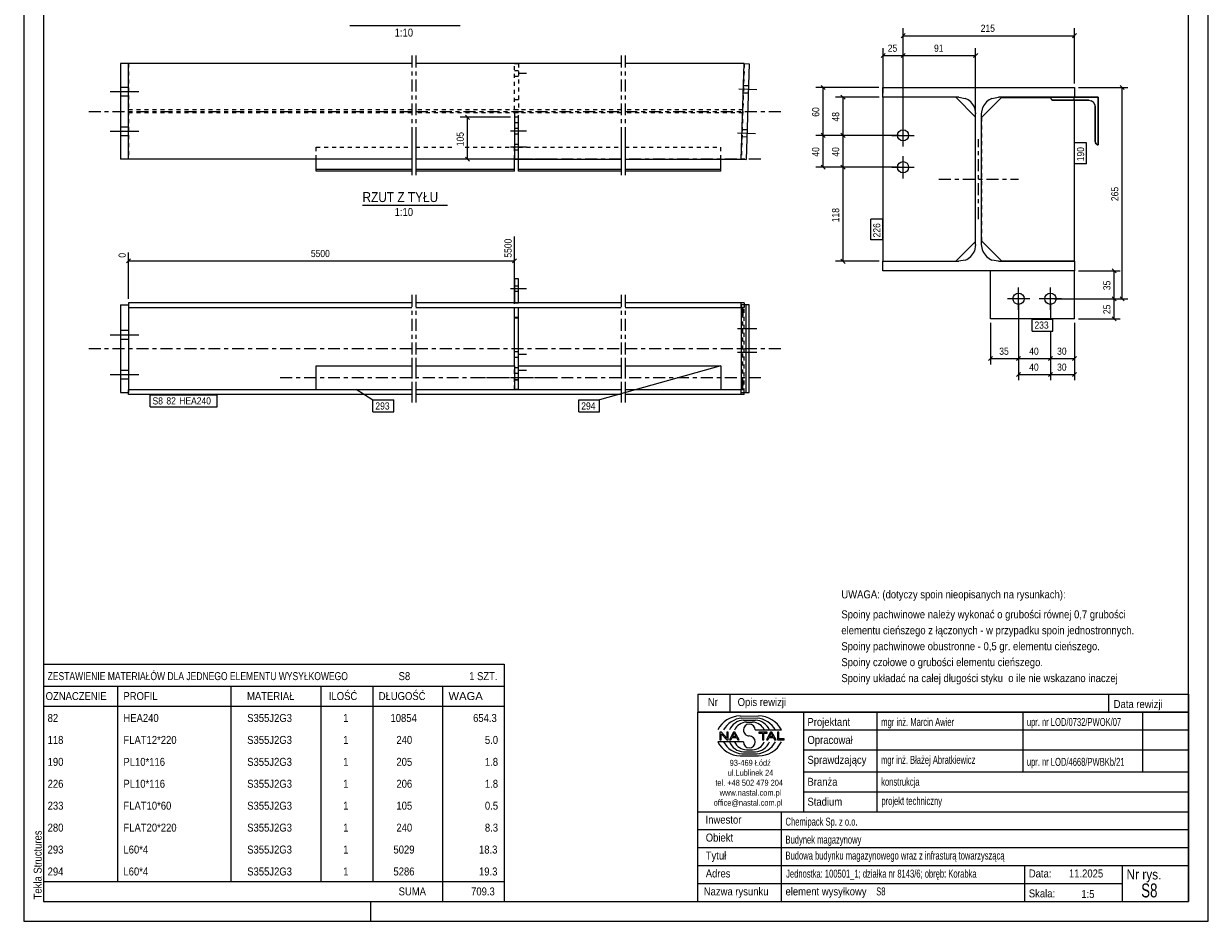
# Model space of a CAD drawing. Header units: millimetres. Extents: x 0 to 297, y 0 to 420.
# Tile 1 of 2: x 0 to 297, y 0 to 225. Entities that reach past the tile are written whole.
import ezdxf

# ---------------------------------------------------------------- set-up
doc = ezdxf.new("R2010")
doc.units = ezdxf.units.MM
for name, pattern in [('XKITLINE00', [0]), ('XKITLINE01', [4, 1, -1, 1, -1]), ('XKITLINE02', [4, 2, -2]), ('XKITLINE03', [6, 3, -1, 1, -1])]:
    doc.linetypes.add(name, pattern=pattern)
for name, color, linetype, lineweight in [('Arkusz rysunku', 3, 'Continuous', 0), ('Element', 2, 'Continuous', 0), ('Inny typ obiektu', 7, 'Continuous', 0), ('Wymiar', 4, 'Continuous', 0), ('Znak elementu', 2, 'Continuous', 0), ('Śruba', 3, 'Continuous', 0)]:
    doc.layers.add(name, color=color, linetype=linetype, lineweight=lineweight)
doc.styles.add('ARIAL', font='ARIAL.TTF')

msp = doc.modelspace()

# ---------------------------------------------------------------- linework, layer by layer
at = {"layer": 'Arkusz rysunku', "linetype": 'XKITLINE00', "lineweight": 0}
for p, q in [((0, 420), (0, 0)), ((297, 0), (297, 420)), ((5, 415), (5, 5)), ((292, 5), (292, 415)), ((5, 5), (292, 5)), ((87, 0), (87, 5)), ((0, 0), (297, 0))]:
    msp.add_line(p, q, dxfattribs=at)
at = {"layer": 'Element', "linetype": 'XKITLINE03', "lineweight": 0}
for p, q in [((97.3, 217.16), (97.3, 189.16)), ((98.3, 217.16), (98.3, 189.16)), ((149.8, 217.16), (149.8, 189.16)), ((150.8, 217.16), (150.8, 189.16)), ((16.3, 203.16), (97.3, 203.16)), ((98.3, 203.16), (149.8, 203.16)), ((150.8, 203.16), (190.28, 203.16)), ((263.42, 200.74), (263.42, 200.74)), ((263.42, 200.74), (263.42, 200.74)), ((97.3, 196.16), (97.3, 186.16)), ((98.3, 196.16), (98.3, 186.16)), ((149.8, 196.16), (149.8, 186.16)), ((150.8, 196.16), (150.8, 186.16)), ((239.42, 176.14), (239.42, 196.14)), ((97.3, 191.16), (63.3, 191.16)), ((133.05, 191.16), (98.3, 191.16)), ((149.8, 191.16), (114.05, 191.16)), ((184.8, 191.16), (150.8, 191.16)), ((229.42, 186.14), (249.42, 186.14)), ((97.3, 157.14), (97.3, 130.14)), ((98.3, 157.14), (98.3, 130.14)), ((149.8, 157.14), (149.8, 130.14)), ((150.8, 157.14), (150.8, 130.14)), ((16.3, 143.64), (97.3, 143.64)), ((98.3, 143.64), (149.8, 143.64)), ((150.8, 143.64), (190.28, 143.64)), ((97.3, 141.34), (97.3, 131.34)), ((98.3, 141.34), (98.3, 131.34)), ((149.8, 141.34), (149.8, 131.34)), ((150.8, 141.34), (150.8, 131.34)), ((97.3, 136.34), (63.3, 136.34)), ((133.05, 136.34), (98.3, 136.34)), ((149.8, 136.34), (114.05, 136.34)), ((184.8, 136.34), (150.8, 136.34))]:
    msp.add_line(p, q, dxfattribs=at)
at = {"layer": 'Element', "linetype": 'XKITLINE00', "lineweight": 0}
for p, q in [((26.3, 215.16), (24.3, 215.16)), ((24.3, 215.16), (24.3, 191.16)), ((26.3, 191.16), (26.3, 215.16)), ((97.3, 215.16), (26.3, 215.16)), ((149.8, 215.16), (98.3, 215.16)), ((180.66, 215.16), (150.8, 215.16)), ((179.9, 191.16), (180.66, 215.16)), ((180.66, 215.15), (181.86, 215.11)), ((181.86, 215.11), (181.1, 191.12)), ((215.42, 206.74), (215.42, 209.14)), ((215.42, 209.14), (263.42, 209.14)), ((215.42, 206.74), (215.42, 209.14)), ((215.42, 209.14), (263.42, 209.14)), ((263.42, 209.14), (263.42, 206.74)), ((263.42, 209.14), (263.42, 206.74)), ((234.47, 206.74), (215.42, 206.74)), ((234.47, 206.74), (215.42, 206.74)), ((215.47, 165.54), (215.47, 206.74)), ((238.67, 201.74), (233.67, 206.74)), ((234.47, 206.74), (236.08, 206.42)), ((234.47, 206.74), (236.08, 206.42)), ((245.17, 206.64), (240.17, 201.64)), ((242.76, 206.42), (244.37, 206.74)), ((242.76, 206.42), (244.37, 206.74)), ((263.42, 206.74), (244.37, 206.74)), ((263.42, 206.74), (244.37, 206.74)), ((245.17, 206.64), (257.44, 206.64)), ((257.42, 206.74), (269.42, 206.74)), ((257.48, 206.43), (257.42, 206.74)), ((269.42, 206.74), (257.42, 206.74)), ((257.42, 206.74), (257.48, 206.43)), ((257.65, 206.17), (257.48, 206.43)), ((257.48, 206.43), (257.65, 206.17)), ((257.91, 206), (257.65, 206.17)), ((257.65, 206.17), (257.91, 206)), ((258.22, 205.94), (257.91, 206)), ((257.91, 206), (258.22, 205.94)), ((267.02, 205.94), (258.22, 205.94)), ((258.22, 205.94), (267.02, 205.94)), ((263.37, 205.94), (263.37, 165.64)), ((267.02, 205.94), (267.63, 205.82)), ((267.02, 205.94), (267.63, 205.82)), ((268.5, 204.95), (268.62, 204.34)), ((268.5, 204.95), (268.62, 204.34)), ((269.42, 206.74), (269.42, 194.74)), ((269.42, 194.74), (269.42, 206.74)), ((238.35, 204.15), (238.67, 202.54)), ((238.35, 204.15), (238.67, 202.54)), ((238.67, 169.74), (238.67, 202.54)), ((238.67, 169.74), (238.67, 202.54)), ((240.17, 202.54), (240.49, 204.15)), ((240.17, 202.54), (240.49, 204.15)), ((240.17, 169.74), (240.17, 202.54)), ((240.17, 169.74), (240.17, 202.54)), ((268.62, 204.34), (268.62, 195.54)), ((268.62, 195.54), (268.62, 204.34)), ((123.05, 201.66), (123.05, 191.16)), ((124.05, 201.66), (123.05, 201.66)), ((124.05, 191.16), (124.05, 201.66)), ((268.62, 195.54), (268.68, 195.23)), ((268.62, 195.54), (268.68, 195.23)), ((268.85, 194.97), (268.68, 195.23)), ((268.68, 195.23), (268.85, 194.97)), ((269.11, 194.8), (268.85, 194.97)), ((268.85, 194.97), (269.11, 194.8)), ((269.42, 194.74), (269.11, 194.8)), ((269.11, 194.8), (269.42, 194.74)), ((26.3, 191.16), (24.3, 191.16)), ((97.3, 191.16), (26.3, 191.16)), ((73.3, 188.16), (73.3, 191.16)), ((123.05, 191.16), (98.3, 191.16)), ((123.05, 191.16), (124.05, 191.16)), ((123.05, 188.16), (123.05, 191.16)), ((124.05, 188.16), (124.05, 191.16)), ((124.05, 191.16), (149.8, 191.16)), ((150.8, 191.16), (179.9, 191.16)), ((174.8, 188.16), (174.8, 191.16)), ((179.9, 191.16), (181.1, 191.12)), ((97.3, 188.56), (73.3, 188.56)), ((97.3, 188.16), (73.3, 188.16)), ((123.05, 188.56), (98.3, 188.56)), ((123.05, 188.16), (98.3, 188.16)), ((149.8, 188.56), (124.05, 188.56)), ((149.8, 188.16), (124.05, 188.16)), ((174.8, 188.56), (150.8, 188.56)), ((174.8, 188.16), (150.8, 188.16)), ((238.67, 170.54), (233.67, 165.54)), ((238.67, 169.74), (238.35, 168.13)), ((238.67, 169.74), (238.35, 168.13)), ((240.17, 170.64), (245.17, 165.64)), ((240.49, 168.13), (240.17, 169.74)), ((240.49, 168.13), (240.17, 169.74)), ((215.42, 163.14), (215.42, 165.54)), ((215.42, 165.54), (234.47, 165.54)), ((215.42, 163.14), (215.42, 165.54)), ((215.42, 165.54), (234.47, 165.54)), ((236.08, 165.86), (234.47, 165.54)), ((236.08, 165.86), (234.47, 165.54)), ((244.37, 165.54), (242.76, 165.86)), ((244.37, 165.54), (242.76, 165.86)), ((244.37, 165.54), (263.42, 165.54)), ((244.37, 165.54), (263.42, 165.54)), ((245.17, 165.64), (263.37, 165.64)), ((263.42, 165.54), (263.42, 163.14)), ((263.42, 165.54), (263.42, 163.14)), ((124.05, 161.14), (123.05, 161.14)), ((123.05, 161.14), (123.05, 155.14)), ((124.05, 155.14), (124.05, 161.14)), ((263.42, 163.14), (215.42, 163.14)), ((263.42, 163.14), (215.42, 163.14)), ((242.42, 151.14), (242.42, 163.14)), ((263.42, 151.14), (263.42, 163.14)), ((24.3, 154.64), (26.3, 154.64)), ((24.3, 154.64), (24.3, 132.64)), ((26.3, 155.14), (26.3, 153.94)), ((97.3, 155.14), (26.3, 155.14)), ((26.3, 154.64), (26.3, 132.64)), ((149.8, 155.14), (98.3, 155.14)), ((123.05, 155.14), (124.05, 155.14)), ((179.9, 155.14), (150.8, 155.14)), ((180.66, 155.14), (179.9, 155.14)), ((179.9, 153.94), (179.9, 155.14)), ((181.1, 154.64), (179.9, 154.64)), ((180.66, 155.14), (180.66, 154.64)), ((181.1, 132.64), (181.1, 154.64)), ((181.86, 154.64), (181.1, 154.64)), ((181.86, 132.64), (181.86, 154.64)), ((26.3, 153.94), (97.3, 153.94)), ((98.3, 153.94), (149.8, 153.94)), ((123.05, 139.34), (123.05, 153.89)), ((124.05, 153.89), (123.05, 153.89)), ((124.05, 139.34), (124.05, 153.89)), ((150.8, 153.94), (179.9, 153.94)), ((179.9, 153.94), (179.9, 133.34)), ((263.42, 151.14), (242.42, 151.14)), ((73.3, 139.34), (97.3, 139.34)), ((73.3, 133.34), (73.3, 139.34)), ((98.3, 139.34), (123.05, 139.34)), ((123.05, 139.34), (123.05, 133.34)), ((124.05, 139.34), (149.8, 139.34)), ((124.05, 133.34), (124.05, 139.34)), ((150.8, 139.34), (174.8, 139.34)), ((174.8, 139.34), (174.8, 133.34)), ((24.3, 132.64), (26.3, 132.64)), ((26.3, 132.14), (26.3, 133.34)), ((73.3, 133.34), (26.3, 133.34)), ((97.3, 132.14), (26.3, 132.14)), ((97.3, 133.34), (73.3, 133.34)), ((123.05, 133.34), (98.3, 133.34)), ((149.8, 132.14), (98.3, 132.14)), ((124.05, 133.39), (123.05, 133.39)), ((124.05, 133.34), (123.05, 133.34)), ((149.8, 133.34), (124.05, 133.34)), ((174.8, 133.34), (150.8, 133.34)), ((180.66, 132.14), (150.8, 132.14)), ((179.9, 133.34), (174.8, 133.34)), ((179.9, 132.14), (179.9, 133.34)), ((179.9, 132.64), (181.1, 132.64)), ((180.66, 132.14), (180.66, 132.64)), ((181.1, 132.64), (181.86, 132.64))]:
    msp.add_line(p, q, dxfattribs=at)
at = {"layer": 'Element', "linetype": 'XKITLINE01', "lineweight": 0}
for p, q in [((26.3, 215.16), (26.3, 191.16)), ((123.05, 203.53), (123.05, 215.13)), ((123.05, 215.13), (124.05, 215.13)), ((124.05, 215.13), (124.05, 203.53)), ((180.66, 215.15), (179.9, 191.16)), ((124.05, 206.03), (123.05, 206.03)), ((233.67, 206.74), (215.47, 206.74)), ((263.37, 206.64), (245.17, 206.64)), ((257.42, 206.74), (269.42, 206.74)), ((257.42, 206.74), (257.48, 206.43)), ((257.48, 206.43), (257.65, 206.17)), ((257.65, 206.17), (257.91, 206)), ((257.91, 206), (258.22, 205.94)), ((258.22, 205.94), (267.02, 205.94)), ((263.37, 205.94), (263.37, 206.64)), ((267.02, 205.94), (267.63, 205.82)), ((268.5, 204.95), (268.62, 204.34)), ((269.42, 194.74), (269.42, 206.74)), ((97.3, 203.53), (26.3, 203.53)), ((97.3, 202.78), (26.3, 202.78)), ((149.8, 203.53), (98.3, 203.53)), ((149.8, 202.78), (98.3, 202.78)), ((124.05, 203.53), (123.05, 203.53)), ((124.05, 202.78), (123.05, 202.78)), ((123.05, 202.78), (123.05, 191.18)), ((124.05, 191.18), (124.05, 202.78)), ((180.29, 203.53), (150.8, 203.53)), ((180.27, 202.78), (150.8, 202.78)), ((268.62, 195.54), (268.62, 204.34)), ((124.05, 200.28), (123.05, 200.28)), ((238.67, 170.54), (238.67, 201.74)), ((240.17, 201.64), (240.17, 170.64)), ((73.3, 194.16), (97.3, 194.16)), ((73.3, 191.16), (73.3, 194.16)), ((98.3, 194.16), (108.18, 194.16)), ((110.7, 194.16), (123.05, 194.16)), ((123.05, 191.16), (123.05, 194.16)), ((124.05, 194.16), (149.8, 194.16)), ((124.05, 191.16), (124.05, 194.16)), ((150.8, 194.16), (174.8, 194.16)), ((174.8, 191.16), (174.8, 194.16)), ((268.62, 195.54), (268.68, 195.23)), ((268.68, 195.23), (268.85, 194.97)), ((268.85, 194.97), (269.11, 194.8)), ((269.11, 194.8), (269.42, 194.74)), ((123.05, 191.18), (124.05, 191.18)), ((124.05, 191.16), (123.05, 191.16)), ((73.3, 188.31), (73.3, 189.05)), ((124.05, 188.31), (124.05, 189.05)), ((215.47, 165.54), (233.67, 165.54)), ((263.42, 163.14), (242.42, 163.14)), ((179.9, 154.64), (179.9, 153.94)), ((180.66, 154.64), (180.66, 153.94)), ((180.66, 132.64), (180.66, 154.64)), ((26.3, 153.94), (26.3, 133.34)), ((123.05, 133.34), (123.05, 153.94)), ((123.05, 153.94), (124.05, 153.94)), ((124.05, 133.34), (124.05, 153.94)), ((180.66, 153.94), (179.9, 153.94)), ((180.2, 153.94), (180.23, 153.78)), ((180.23, 153.78), (180.25, 153.32)), ((180.25, 153.32), (180.26, 152.64)), ((180.26, 152.64), (180.27, 151.84)), ((180.27, 135.44), (180.27, 151.84)), ((180.29, 151.84), (180.3, 152.64)), ((180.29, 135.44), (180.29, 151.84)), ((180.3, 152.64), (180.31, 153.32)), ((180.31, 153.32), (180.33, 153.78)), ((180.33, 153.78), (180.36, 153.94)), ((124.05, 151.44), (123.05, 151.44)), ((123.05, 151.39), (124.05, 151.39)), ((123.05, 133.39), (123.05, 151.39)), ((124.05, 133.39), (124.05, 151.39)), ((123.05, 135.89), (124.05, 135.89)), ((123.05, 135.84), (124.05, 135.84)), ((180.25, 133.95), (180.23, 133.5)), ((180.26, 134.63), (180.25, 133.95)), ((180.27, 135.44), (180.26, 134.63)), ((180.3, 134.63), (180.29, 135.44)), ((180.31, 133.95), (180.3, 134.63)), ((180.33, 133.5), (180.31, 133.95)), ((97.3, 133.34), (73.3, 133.34)), ((97.3, 133.34), (73.3, 133.34)), ((149.8, 133.34), (98.3, 133.34)), ((123.05, 133.34), (98.3, 133.34)), ((124.05, 133.34), (123.05, 133.34)), ((149.8, 133.34), (124.05, 133.34)), ((180.66, 133.34), (150.8, 133.34)), ((174.8, 133.34), (150.8, 133.34)), ((179.9, 132.64), (179.9, 133.34)), ((180.23, 133.5), (180.2, 133.34)), ((180.36, 133.34), (180.33, 133.5)), ((180.66, 132.64), (180.66, 133.34))]:
    msp.add_line(p, q, dxfattribs=at)
at = {"layer": 'Element', "linetype": 'XKITLINE00', "lineweight": 0}
for centre, radius, start, end in [((234.47, 202.54), 4.2, 22.5, 67.5), ((234.47, 202.54), 4.2, 22.5, 67.5), ((244.37, 202.54), 4.2, 112.5, 157.5), ((244.37, 202.54), 4.2, 112.5, 157.5), ((267.02, 204.34), 1.6, 22.5, 67.5), ((267.02, 204.34), 1.6, 22.5, 67.5), ((234.47, 169.74), 4.2, 292.5, 337.5), ((234.47, 169.74), 4.2, 292.5, 337.5), ((244.37, 169.74), 4.2, 202.5, 247.5), ((244.37, 169.74), 4.2, 202.5, 247.5)]:
    msp.add_arc(centre, radius, start, end, dxfattribs=at)
at = {"layer": 'Element', "linetype": 'XKITLINE01', "lineweight": 0}
msp.add_arc((267.02, 204.34), 1.6, 22.5, 67.5, dxfattribs=at)
at = {"layer": 'Inny typ obiektu', "linetype": 'XKITLINE00', "lineweight": 0}
for p, q in [((81.8, 224.66), (109.39, 224.66)), ((84.95, 179.66), (106.25, 179.66)), ((5, 64.5), (5, 59)), ((5, 64.5), (120.5, 64.5)), ((120.5, 64.5), (120.5, 59)), ((5, 59), (5, 54)), ((5, 59), (120.5, 59)), ((23.5, 59), (23.5, 54)), ((52, 54), (52, 59)), ((74.5, 59), (74.5, 54)), ((87.5, 59), (87.5, 54)), ((105, 59), (105, 54)), ((120.5, 59), (120.5, 54)), ((169, 57), (169, 52.5)), ((169, 57), (292, 57)), ((177, 57), (177, 52.5)), ((272, 57), (272, 52.5)), ((292, 57), (292, 52.5)), ((5, 54), (120.5, 54)), ((5, 54), (5, 48.5)), ((23.5, 54), (23.5, 48.5)), ((52, 48.5), (52, 54)), ((74.5, 54), (74.5, 48.5)), ((87.5, 54), (87.5, 48.5)), ((105, 54), (105, 48.5)), ((120.5, 54), (120.5, 48.5)), ((292, 52.5), (169, 52.5)), ((169, 5), (169, 52.5)), ((169, 52.5), (292, 52.5)), ((179.62, 51.49), (184.23, 51.5)), ((180.07, 50.99), (183.86, 51)), ((180.46, 50.49), (183.45, 50.49)), ((195.5, 52.5), (195.5, 27.5)), ((214, 27.5), (214, 52.5)), ((250.5, 52.5), (250.5, 37.5)), ((280.5, 52.5), (280.5, 37.5)), ((292, 52.5), (292, 5)), ((5, 48.5), (5, 43)), ((23.5, 48.5), (23.5, 43)), ((52, 43), (52, 48.5)), ((74.5, 48.5), (74.5, 43)), ((87.5, 48.5), (87.5, 43)), ((105, 48.5), (105, 43)), ((120.5, 48.5), (120.5, 43)), ((181.2, 49.98), (182.73, 49.99)), ((183.42, 47.99), (189.98, 47.99)), ((195.5, 48), (292, 48)), ((180.43, 45.01), (174, 45.01)), ((174.93, 47.44), (174.57, 47.44)), ((174.57, 47.44), (174.57, 45.56)), ((174.57, 45.56), (174.9, 45.56)), ((174.9, 47.04), (176.29, 45.56)), ((174.9, 45.56), (174.9, 47.04)), ((176.31, 45.96), (174.93, 47.44)), ((176.29, 45.56), (176.65, 45.56)), ((176.65, 47.44), (176.31, 47.44)), ((176.31, 47.44), (176.31, 45.96)), ((176.65, 45.56), (176.65, 47.44)), ((177.96, 47.44), (176.94, 45.56)), ((176.94, 45.56), (177.31, 45.56)), ((177.31, 45.56), (177.61, 46.13)), ((177.61, 46.13), (178.71, 46.13)), ((177.71, 46.33), (178.14, 47.24)), ((178.6, 46.33), (177.71, 46.33)), ((178.33, 47.44), (177.96, 47.44)), ((178.14, 47.24), (178.6, 46.33)), ((179.41, 45.56), (178.33, 47.44)), ((178.71, 46.13), (179.02, 45.56)), ((179.02, 45.56), (179.41, 45.56)), ((186.43, 47.44), (184.34, 47.44)), ((184.34, 47.44), (184.34, 47.22)), ((184.34, 47.22), (185.21, 47.22)), ((185.21, 47.22), (185.21, 45.56)), ((185.21, 45.56), (185.56, 45.56)), ((185.56, 45.56), (185.56, 47.22)), ((185.56, 47.22), (186.43, 47.22)), ((187.21, 47.44), (186.2, 45.56)), ((186.2, 45.56), (186.57, 45.56)), ((186.43, 47.22), (186.43, 47.44)), ((186.57, 45.56), (186.86, 46.13)), ((186.86, 46.13), (187.96, 46.13)), ((186.96, 46.33), (187.39, 47.24)), ((187.86, 46.33), (186.96, 46.33)), ((187.59, 47.44), (187.21, 47.44)), ((187.4, 47.24), (187.39, 47.24)), ((187.4, 47.24), (187.86, 46.33)), ((188.67, 45.56), (187.59, 47.44)), ((187.96, 46.13), (188.27, 45.56)), ((188.27, 45.56), (188.67, 45.56)), ((189.36, 47.44), (189.01, 47.44)), ((189.01, 47.44), (189.01, 45.56)), ((189.01, 45.56), (190.66, 45.56)), ((189.36, 45.78), (189.36, 47.44)), ((190.66, 45.78), (189.36, 45.78)), ((190.66, 45.56), (190.66, 45.78)), ((5, 43), (5, 37.5)), ((23.5, 43), (23.5, 37.5)), ((52, 37.5), (52, 43)), ((74.5, 43), (74.5, 37.5)), ((87.5, 43), (87.5, 37.5)), ((105, 43), (105, 37.5)), ((120.5, 43), (120.5, 37.5)), ((180.07, 42.01), (183.86, 42)), ((180.46, 42.51), (183.45, 42.51)), ((181.2, 43.02), (182.73, 43.01)), ((195.5, 43), (292, 43)), ((179.62, 41.51), (184.23, 41.5)), ((5, 37.5), (5, 32)), ((23.5, 37.5), (23.5, 32)), ((52, 32), (52, 37.5)), ((74.5, 37.5), (74.5, 32)), ((87.5, 37.5), (87.5, 32)), ((105, 37.5), (105, 32)), ((120.5, 37.5), (120.5, 32)), ((195.5, 37.5), (292, 37.5)), ((5, 32), (5, 26.5)), ((23.5, 32), (23.5, 26.5)), ((52, 26.5), (52, 32)), ((74.5, 32), (74.5, 26.5)), ((87.5, 32), (87.5, 26.5)), ((105, 32), (105, 26.5)), ((120.5, 32), (120.5, 26.5)), ((195.5, 32.5), (292, 32.5)), ((169, 27.5), (292, 27.5)), ((190, 5), (190, 27.5)), ((5, 26.5), (5, 21)), ((23.5, 26.5), (23.5, 21)), ((52, 21), (52, 26.5)), ((74.5, 26.5), (74.5, 21)), ((87.5, 26.5), (87.5, 21)), ((105, 26.5), (105, 21)), ((120.5, 26.5), (120.5, 21)), ((5, 21), (5, 15.5)), ((23.5, 21), (23.5, 15.5)), ((52, 15.5), (52, 21)), ((74.5, 21), (74.5, 15.5)), ((87.5, 21), (87.5, 15.5)), ((105, 21), (105, 15.5)), ((120.5, 21), (120.5, 15.5)), ((169, 23), (292, 23)), ((169, 18.5), (292, 18.5)), ((5, 15.5), (5, 10)), ((23.5, 15.5), (23.5, 10)), ((52, 10), (52, 15.5)), ((74.5, 15.5), (74.5, 10)), ((87.5, 15.5), (87.5, 10)), ((105, 15.5), (105, 10)), ((120.5, 15.5), (120.5, 10)), ((169, 14), (292, 14)), ((251, 5), (251, 14)), ((275.5, 5), (275.5, 14)), ((5, 10), (5, 5)), ((5, 10), (120.5, 10)), ((105, 10), (105, 5)), ((120.5, 10), (120.5, 5)), ((169, 9.5), (275.5, 9.5)), ((5, 5), (120.5, 5)), ((169, 5), (292, 5))]:
    msp.add_line(p, q, dxfattribs=at)
for centre, radius, start, end in [((179.72, 45.08), 6.42, 90.8317, 153.0136), ((180.67, 45), 6.02, 95.7347, 150.2266), ((183.22, 46.41), 4.08, 22.7023, 86.7527), ((183.24, 44.98), 6.04, 29.8256, 84.1252), ((184.25, 45.07), 6.43, 27.0191, 90.199), ((180.7, 46.42), 4.07, 93.3428, 157.3393), ((181.33, 46.6), 3.38, 92.229, 155.8008), ((181.92, 47.99), 1.49, 0.0741, 179.9259), ((181.92, 47.99), 1.49, 179.9259, 270), ((182.59, 46.6), 3.39, 24.2351, 87.5913), ((179.72, 47.92), 6.42, 206.9864, 269.1683), ((180.67, 48), 6.02, 209.7734, 264.2653), ((180.7, 46.58), 4.07, 202.6607, 266.6572), ((181.33, 46.4), 3.38, 204.1992, 267.771), ((181.92, 45.01), 1.49, 180.0741, 359.9259), ((181.92, 45), 1.49, 0.0741, 90), ((182.59, 46.4), 3.39, 272.4087, 335.7649), ((183.22, 46.59), 4.08, 273.2473, 337.2977), ((183.24, 48.02), 6.04, 275.8748, 330.1744), ((184.25, 47.93), 6.43, 269.801, 332.9809)]:
    msp.add_arc(centre, radius, start, end, dxfattribs=at)
at = {"layer": 'Wymiar', "linetype": 'XKITLINE00', "lineweight": 0}
for p, q in [((220.47, 198.14), (220.47, 224)), ((263.42, 210.14), (263.42, 224)), ((220.98, 222.65), (219.96, 221.63)), ((220.47, 222.14), (263.42, 222.14)), ((263.93, 222.65), (262.91, 221.63)), ((215.98, 217.65), (214.96, 216.63)), ((215.47, 207.74), (215.47, 219)), ((215.47, 217.14), (220.47, 217.14)), ((220.98, 217.65), (219.96, 216.63)), ((220.98, 217.65), (219.96, 216.63)), ((220.47, 198.14), (220.47, 219)), ((220.47, 198.14), (220.47, 219)), ((220.47, 217.14), (238.67, 217.14)), ((239.18, 217.65), (238.16, 216.63)), ((238.67, 202.74), (238.67, 219)), ((214.42, 209.14), (198.56, 209.14)), ((199.91, 209.65), (200.93, 208.63)), ((200.42, 197.14), (200.42, 209.14)), ((264.42, 209.14), (276.86, 209.14)), ((274.91, 209.65), (275.93, 208.63)), ((275.42, 156.14), (275.42, 209.14)), ((214.47, 206.74), (203.56, 206.74)), ((204.91, 207.25), (205.93, 206.23)), ((205.42, 197.14), (205.42, 206.74)), ((110.79, 202.16), (111.81, 201.15)), ((122.05, 201.66), (109.44, 201.66)), ((111.3, 191.16), (111.3, 201.66)), ((219.47, 197.14), (198.56, 197.14)), ((219.47, 197.14), (198.56, 197.14)), ((199.91, 197.65), (200.93, 196.63)), ((199.91, 197.65), (200.93, 196.63)), ((200.42, 189.14), (200.42, 197.14)), ((219.47, 197.14), (203.56, 197.14)), ((219.47, 197.14), (203.56, 197.14)), ((204.91, 197.65), (205.93, 196.63)), ((204.91, 197.65), (205.93, 196.63)), ((205.42, 189.14), (205.42, 197.14)), ((122.05, 191.16), (109.44, 191.16)), ((110.79, 191.67), (111.81, 190.65)), ((219.47, 189.14), (198.56, 189.14)), ((199.91, 189.65), (200.93, 188.63)), ((219.47, 189.14), (203.56, 189.14)), ((219.47, 189.14), (203.56, 189.14)), ((204.91, 189.65), (205.93, 188.63)), ((204.91, 189.65), (205.93, 188.63)), ((205.42, 165.54), (205.42, 189.14)), ((123.05, 154.89), (123.05, 171.8)), ((26.3, 156.14), (26.3, 167.79)), ((26.81, 166.14), (25.79, 165.13)), ((26.3, 165.64), (123.05, 165.64)), ((123.56, 166.14), (122.54, 165.13)), ((214.47, 165.54), (203.56, 165.54)), ((204.91, 166.05), (205.93, 165.03)), ((272.91, 163.65), (273.93, 162.63)), ((264.42, 163.14), (274.86, 163.14)), ((273.42, 156.14), (273.42, 163.14)), ((249.42, 155.14), (249.42, 135.7)), ((249.42, 155.14), (249.42, 139.7)), ((249.42, 155.14), (249.42, 139.7)), ((257.42, 155.14), (257.42, 151.04)), ((257.42, 155.14), (257.42, 151.04)), ((257.42, 155.14), (257.42, 151.04)), ((257.42, 155.14), (257.42, 151.04)), ((258.42, 156.14), (276.86, 156.14)), ((258.42, 156.14), (274.86, 156.14)), ((258.42, 156.14), (274.86, 156.14)), ((272.91, 156.65), (273.93, 155.63)), ((272.91, 156.65), (273.93, 155.63)), ((273.42, 151.14), (273.42, 156.14)), ((274.91, 156.65), (275.93, 155.63)), ((272.91, 151.65), (273.93, 150.63)), ((242.42, 150.14), (242.42, 139.7)), ((263.42, 150.14), (263.42, 135.7)), ((263.42, 150.14), (263.42, 139.7)), ((264.42, 151.14), (274.86, 151.14)), ((257.42, 148.04), (257.42, 135.7)), ((257.42, 148.04), (257.42, 135.7)), ((257.42, 148.04), (257.42, 139.7)), ((257.42, 148.04), (257.42, 139.7)), ((242.93, 141.65), (241.91, 140.63)), ((242.42, 141.14), (249.42, 141.14)), ((249.93, 141.65), (248.91, 140.63)), ((249.93, 141.65), (248.91, 140.63)), ((249.42, 141.14), (257.42, 141.14)), ((257.93, 141.65), (256.91, 140.63)), ((257.93, 141.65), (256.91, 140.63)), ((257.42, 141.14), (263.42, 141.14)), ((263.93, 141.65), (262.91, 140.63)), ((249.93, 137.65), (248.91, 136.63)), ((249.42, 137.14), (257.42, 137.14)), ((257.93, 137.65), (256.91, 136.63)), ((257.93, 137.65), (256.91, 136.63)), ((257.42, 137.14), (263.42, 137.14)), ((263.93, 137.65), (262.91, 136.63))]:
    msp.add_line(p, q, dxfattribs=at)
at = {"layer": 'Znak elementu', "linetype": 'XKITLINE00', "lineweight": 0}
for p, q in [((263.47, 190.03), (263.47, 195.24)), ((266.47, 195.24), (263.47, 195.24)), ((266.47, 190.03), (266.47, 195.24)), ((266.47, 190.03), (263.47, 190.03)), ((212.37, 170.94), (212.37, 176.15)), ((215.37, 176.15), (212.37, 176.15)), ((215.37, 170.94), (215.37, 176.15)), ((215.37, 170.94), (212.37, 170.94)), ((252.81, 151.04), (258.02, 151.04)), ((252.81, 148.04), (252.81, 151.04)), ((258.02, 148.04), (258.02, 151.04)), ((252.81, 148.04), (258.02, 148.04)), ((174.8, 139.34), (144.4, 130.76)), ((31.7, 132.04), (48.53, 132.04)), ((31.7, 129.04), (31.7, 132.04)), ((48.53, 129.04), (48.53, 132.04)), ((83.32, 133.5), (87.57, 130.76)), ((87.57, 130.76), (92.77, 130.76)), ((87.57, 127.76), (87.57, 130.76)), ((92.77, 127.76), (92.77, 130.76)), ((139.19, 130.76), (144.4, 130.76)), ((139.19, 127.76), (139.19, 130.76)), ((144.4, 127.76), (144.4, 130.76)), ((31.7, 129.04), (48.53, 129.04)), ((87.57, 127.76), (92.77, 127.76)), ((139.19, 127.76), (144.4, 127.76))]:
    msp.add_line(p, q, dxfattribs=at)
at = {"layer": 'Śruba', "linetype": 'XKITLINE02', "lineweight": 0}
for p, q in [((126.05, 212.63), (122.05, 212.63)), ((126.05, 212.63), (122.05, 212.63)), ((124.05, 213.33), (123.05, 213.33)), ((124.05, 213.33), (123.05, 213.33)), ((124.05, 211.93), (123.05, 211.93)), ((124.05, 211.93), (123.05, 211.93)), ((124.05, 142.84), (123.05, 142.84)), ((126.05, 142.14), (122.05, 142.14)), ((124.05, 141.44), (123.05, 141.44)), ((126.05, 138.14), (122.05, 138.14)), ((124.05, 138.84), (123.05, 138.84)), ((124.05, 137.44), (123.05, 137.44))]:
    msp.add_line(p, q, dxfattribs=at)
at = {"layer": 'Śruba', "linetype": 'XKITLINE00', "lineweight": 0}
for p, q in [((21.7, 208.16), (28.9, 208.16)), ((21.7, 208.16), (28.9, 208.16)), ((24.3, 209.26), (26.3, 209.26)), ((24.3, 209.26), (26.3, 209.26)), ((183.8, 208.55), (179.3, 208.69)), ((183.8, 208.55), (179.3, 208.69)), ((181.68, 209.52), (180.48, 209.55)), ((181.68, 209.52), (180.48, 209.55)), ((24.3, 207.06), (26.3, 207.06)), ((24.3, 207.06), (26.3, 207.06)), ((181.62, 207.72), (180.42, 207.75)), ((181.62, 207.72), (180.42, 207.75)), ((24.3, 199.26), (26.3, 199.26)), ((24.3, 199.26), (26.3, 199.26)), ((220.47, 194.34), (220.47, 199.94)), ((21.7, 198.16), (28.9, 198.16)), ((21.7, 198.16), (28.9, 198.16)), ((24.3, 197.06), (26.3, 197.06)), ((24.3, 197.06), (26.3, 197.06)), ((126.05, 198.16), (122.05, 198.16)), ((124.05, 198.86), (123.05, 198.86)), ((124.05, 197.46), (123.05, 197.46)), ((183.46, 197.55), (178.96, 197.69)), ((183.46, 197.55), (178.96, 197.69)), ((181.28, 196.72), (180.08, 196.76)), ((181.28, 196.72), (180.08, 196.76)), ((181.33, 198.52), (180.14, 198.56)), ((181.33, 198.52), (180.14, 198.56)), ((217.67, 197.14), (223.27, 197.14)), ((126.05, 194.16), (122.05, 194.16)), ((124.05, 194.86), (123.05, 194.86)), ((124.05, 193.46), (123.05, 193.46)), ((220.47, 186.34), (220.47, 191.94)), ((217.67, 189.14), (223.27, 189.14)), ((126.05, 158.64), (122.05, 158.64)), ((126.05, 158.64), (122.05, 158.64)), ((124.05, 159.34), (123.05, 159.34)), ((124.05, 159.34), (123.05, 159.34)), ((124.05, 157.94), (123.05, 157.94)), ((124.05, 157.94), (123.05, 157.94)), ((249.42, 153.34), (249.42, 158.94)), ((257.42, 153.34), (257.42, 158.94)), ((252.22, 156.14), (246.62, 156.14)), ((260.22, 156.14), (254.62, 156.14)), ((183.46, 148.64), (178.96, 148.64)), ((183.8, 148.64), (179.3, 148.64)), ((21.7, 147.14), (28.9, 147.14)), ((21.7, 147.14), (28.9, 147.14)), ((24.3, 148.24), (26.3, 148.24)), ((24.3, 148.24), (26.3, 148.24)), ((24.3, 146.04), (26.3, 146.04)), ((24.3, 146.04), (26.3, 146.04)), ((183.46, 142.64), (178.96, 142.64)), ((183.8, 142.64), (179.3, 142.64)), ((21.7, 137.14), (28.9, 137.14)), ((21.7, 137.14), (28.9, 137.14)), ((24.3, 138.24), (26.3, 138.24)), ((24.3, 138.24), (26.3, 138.24)), ((24.3, 136.04), (26.3, 136.04)), ((24.3, 136.04), (26.3, 136.04))]:
    msp.add_line(p, q, dxfattribs=at)
for centre in [(220.47, 197.14), (220.47, 189.14), (249.42, 156.14), (257.42, 156.14)]:
    msp.add_circle(centre, 1.4, dxfattribs=at)

# ---------------------------------------------------------------- texts
at = {"layer": 'Arkusz rysunku', "style": 'ARIAL', "width": 0.85}
msp.add_text('Tekla Structures', height=2, rotation=90, dxfattribs=at).set_placement((4.5, 5.5))
at = {"layer": 'Inny typ obiektu', "style": 'ARIAL'}
for s, height, width, p in [('1:10', 2, 0.85, (93, 221.91)), ('RZUT Z TYŁU', 2.5, 0.85, (84.95, 180.41)), ('1:10', 2, 0.85, (93, 176.91)), ('UWAGA: (dotyczy spoin nieopisanych na rysunkach):', 2, 0.85, (205, 81)), ('Spoiny pachwinowe należy wykonać o grubości równej 0,7 grubości', 2, 0.85, (205, 76)), ('elementu cieńszego z łączonych - w przypadku spoin jednostronnych.', 2, 0.85, (205, 72)), ('Spoiny pachwinowe obustronne - 0,5 gr. elementu cieńszego.', 2, 0.85, (205, 68)), ('Spoiny czołowe o grubości elementu cieńszego.', 2, 0.85, (205, 64)), ('ZESTAWIENIE MATERIAŁÓW DLA JEDNEGO ELEMENTU WYSYŁKOWEGO', 2, 0.765, (6, 60.5)), ('S8', 2, 0.85, (94, 60.5)), ('1', 2, 0.85, (111.69, 60.5)), (' SZT.', 2, 0.85, (113, 60.5)), ('Spoiny układać na całej długości styku  o ile nie wskazano inaczej', 2, 0.85, (205, 60)), ('OZNACZENIE', 2, 0.85, (5.5, 55.5)), ('PROFIL', 2, 0.85, (25, 55.5)), ('MATERIAŁ', 2, 0.85, (56, 55.5)), ('ILOŚĆ', 2, 0.85, (76.5, 55.5)), ('DŁUGOŚĆ', 2, 0.85, (89, 55.5)), ('WAGA', 2, 1.008832, (106.5, 55.5)), ('Nr', 2, 0.85, (171.54, 54)), ('Opis rewizji', 2, 0.85, (179, 54)), ('Data rewizji', 2, 0.85, (273.28, 53.5)), ('82', 2, 0.85, (6, 50)), ('HEA240', 2, 0.85, (25, 50)), ('S355J2G3', 2, 0.85, (56.04, 50)), ('1', 2, 0.85, (80.09, 50)), ('10854', 2, 0.85, (91.96, 50)), ('654.3', 2, 0.85, (112.67, 50)), ('Projektant', 2, 0.85, (196.5, 49)), ('mgr inż. Marcin Awier', 2, 0.68, (215, 49)), ('upr. nr LOD/0732/PWOK/07', 2, 0.68, (251.5, 49)), ('118', 2, 0.85, (6, 44.5)), ('FLAT12*220', 2, 0.85, (25, 44.5)), ('S355J2G3', 2, 0.85, (56.04, 44.5)), ('1', 2, 0.85, (80.09, 44.5)), ('240', 2, 0.85, (93.44, 44.5)), ('5.0', 2, 0.85, (115.63, 44.5)), ('Opracował', 2, 0.85, (196.5, 44.5)), ('Sprawdzający', 2, 0.85, (196.5, 39.5)), ('mgr inż. Błażej Abratkiewicz', 2, 0.68, (214.94, 39.5)), ('190', 2, 0.85, (6, 39)), ('PL10*116', 2, 0.85, (25, 39)), ('S355J2G3', 2, 0.85, (56.04, 39)), ('1', 2, 0.85, (80.09, 39)), ('205', 2, 0.85, (93.44, 39)), ('1.8', 2, 0.85, (115.63, 39)), ('93-469 Łódź', 1.5, 0.85, (177, 39)), ('upr. nr LOD/4668/PWBKb/21', 2, 0.68, (251.5, 39)), ('PL10*116', 2, 0.85, (25, 33.5)), ('ul.Lublinek 24', 1.5, 0.85, (176.5, 36.5)), ('Branża', 2, 0.85, (196.5, 34)), ('konstrukcja', 2, 0.68, (215, 34)), ('226', 2, 0.85, (6, 33.5)), ('S355J2G3', 2, 0.85, (56.04, 33.5)), ('1', 2, 0.85, (80.09, 33.5)), ('206', 2, 0.85, (93.44, 33.5)), ('1.8', 2, 0.85, (115.63, 33.5)), ('tel. +48 502 479 204', 1.5, 0.85, (173.41, 34)), ('www.nastal.com.pl', 1.5, 0.85, (174.5, 31.5)), ('233', 2, 0.85, (6, 28)), ('FLAT10*60', 2, 0.85, (25, 28)), ('S355J2G3', 2, 0.85, (56.04, 28)), ('1', 2, 0.85, (80.09, 28)), ('105', 2, 0.85, (93.44, 28)), ('0.5', 2, 0.85, (115.63, 28)), ('office@nastal.com.pl', 1.5, 0.85, (173, 29)), ('Stadium', 2, 0.85, (196.5, 29)), ('projekt techniczny', 2, 0.68, (215.04, 29.19)), ('280', 2, 0.85, (6, 22.5)), ('FLAT20*220', 2, 0.85, (25, 22.5)), ('S355J2G3', 2, 0.85, (56.04, 22.5)), ('1', 2, 0.85, (80.09, 22.5)), ('240', 2, 0.85, (93.44, 22.5)), ('8.3', 2, 0.85, (115.63, 22.5)), ('Inwestor', 2, 0.85, (170.96, 24.5)), ('Chemipack Sp. z o.o.', 2, 0.68, (191, 24)), ('Obiekt', 2, 0.85, (171, 20)), ('Budynek magazynowy', 2, 0.68, (191, 19.5)), ('293', 2, 0.85, (6, 17)), ('L60*4', 2, 0.85, (25, 17)), ('S355J2G3', 2, 0.85, (56.04, 17)), ('1', 2, 0.85, (80.09, 17)), ('5029', 2, 0.85, (92.7, 17)), ('18.3', 2, 0.85, (114.15, 17)), ('Tytuł', 2, 0.85, (171, 15.5)), ('Budowa budynku magazynowego wraz z infrasturą towarzyszącą', 2, 0.68, (191, 15.5)), ('294', 2, 0.85, (6, 11.5)), ('L60*4', 2, 0.85, (25, 11.5)), ('S355J2G3', 2, 0.85, (56.04, 11.5)), ('1', 2, 0.85, (80.09, 11.5)), ('5286', 2, 0.85, (92.7, 11.5)), ('19.3', 2, 0.85, (114.15, 11.5)), ('Adres', 2, 0.85, (171, 11)), ('Jednostka: 100501_1; działka nr 8143/6; obręb: Korabka', 2, 0.68, (191.16, 10.96)), ('Data:', 2, 0.85, (252, 11)), ('11.2025', 2, 0.85, (262.06, 11)), ('Nr rys.', 2.5, 0.85, (276.5, 10.5)), ('S8', 3.5, 0.68, (280.18, 6)), ('SUMA', 2, 0.85, (94, 6.5)), ('709.3', 2, 0.85, (112.17, 6.5)), ('Nazwa rysunku', 2, 0.85, (170.5, 6.5)), ('element wysyłkowy', 2, 0.85, (191, 6.5)), ('S8', 2, 0.68, (213.75, 6.5)), ('Skala:', 2, 0.85, (252, 6)), ('1:5', 2, 0.85, (265.16, 5.85))]:
    msp.add_text(s, height=height, dxfattribs=dict(at, width=width)).set_placement(p)
at = {"layer": 'Wymiar', "style": 'ARIAL', "width": 0.85}
for s, p in [('215', (239.94, 223.1)), ('25', (216.63, 218.1)), ('91', (228.23, 218.1)), ('5500', (72, 166.6)), ('35', (244.59, 142.1)), ('40', (252.09, 142.1)), ('30', (259.09, 142.1)), ('40', (252.09, 138.1)), ('30', (259.09, 138.1))]:
    msp.add_text(s, height=1.8, dxfattribs=at).set_placement(p)
for s, p in [('60', (199.46, 201.8)), ('48', (204.46, 200.6)), ('105', (110.34, 194.4)), ('40', (199.46, 191.8)), ('40', (204.46, 191.8)), ('265', (274.46, 180.64)), ('118', (204.46, 175.34)), ('5500', (122.33, 166.46)), ('0', (25.58, 166.46)), ('35', (272.46, 158.3)), ('25', (272.46, 152.3))]:
    msp.add_text(s, height=1.8, rotation=90.0002, dxfattribs=at).set_placement(p)
at = {"layer": 'Znak elementu', "style": 'ARIAL', "width": 0.85}
for s, p in [('190', (265.87, 190.63)), ('226', (214.77, 171.54))]:
    msp.add_text(s, height=1.8, rotation=90.0002, dxfattribs=at).set_placement(p)
for s, p in [('233', (253.41, 148.64)), ('S8', (32.3, 129.64)), ('82', (35.78, 129.64)), ('HEA240', (38.99, 129.64)), ('293', (88.17, 128.36)), ('294', (139.79, 128.36))]:
    msp.add_text(s, height=1.8, dxfattribs=at).set_placement(p)

doc.saveas('drawing.dxf')
